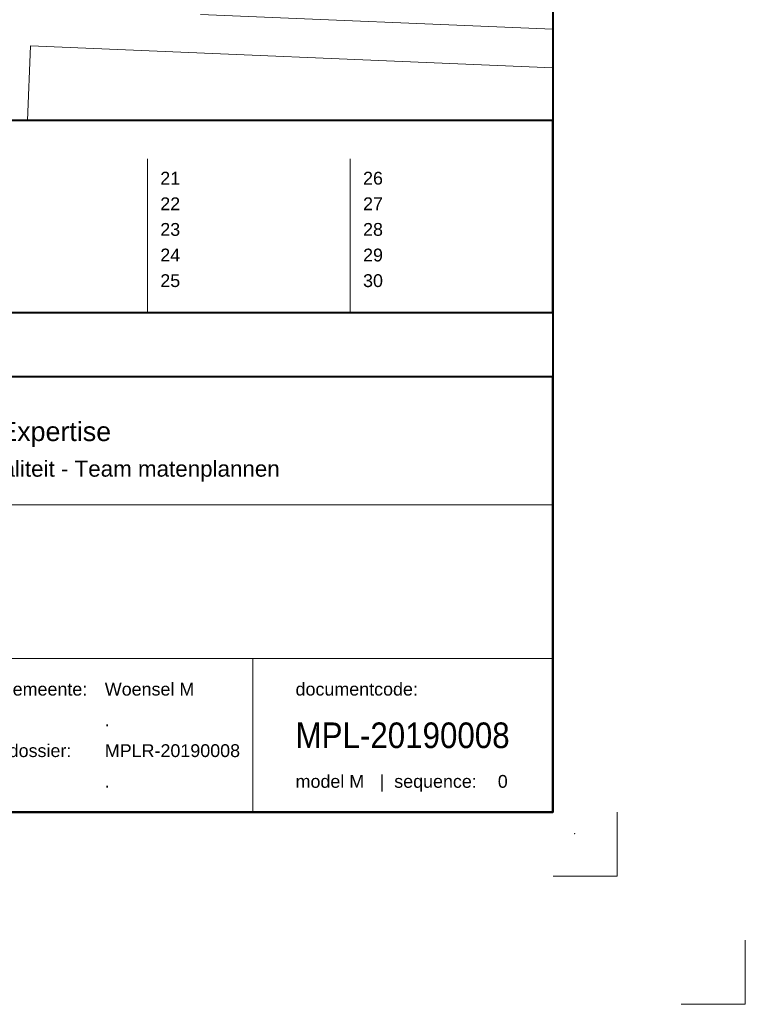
# Model space of a CAD drawing. Header units: metres. Extents: x 161590 to 161951, y 386917 to 387147.
# Tile 11 of 13: x 161894 to 161951, y 386917 to 386993. Entities that reach past the tile are written whole.
import ezdxf
from ezdxf.enums import TextEntityAlignment as Align

# ---------------------------------------------------------------- set-up
doc = ezdxf.new("R2010")
doc.units = ezdxf.units.M
doc.header["$MEASUREMENT"] = 0
doc.linetypes.add('DGN Style 2', pattern=[1, 0.6, -0.4])
doc.layers.add('Beeldmerk Eindhoven', color=7, linetype='Continuous', lineweight=0, true_color=0xe11e1c)
for name, color, linetype, lineweight in [('GB_Kadastrale Grens', 6, 'DGN Style 2', 13), ('GB_Kader', 7, 'Continuous', 40), ('GB_Snijlijn', 7, 'Continuous', 0), ('GB_Stempel MPL', 7, 'Continuous', 0), ('GB_Stempel TEK', 7, 'Continuous', 0), ('GB_Wijzigingsbalk', 7, 'Continuous', 0), ('IMGEO_Voetpad_open', 7, 'Continuous', 0)]:
    doc.layers.add(name, color=color, linetype=linetype, lineweight=lineweight)
doc.styles.add('GB-Tekst_Bouwplan', font='arial.shx', dxfattribs={"oblique": 15, "height": 1.1})
doc.styles.add('GB-Tekst_Leeg', font='arial.shx', dxfattribs={"height": 1.1})
doc.styles.add('Style-Arial', font='arial.ttf')

# ---------------------------------------------------------------- blocks, each defined once
blk = doc.blocks.new('SNYHKK')
at = {"layer": 'GB_Snijlijn', "color": 7, "linetype": 'Continuous', "lineweight": 0, "flags": 128}
for points in [[(0.01790049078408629, -5.005418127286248), (5.017900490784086, -5.005418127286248), (5.017900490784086, -0.005418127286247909)], [(10.01790049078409, -15.00541812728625), (15.01790049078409, -15.00541812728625), (15.01790049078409, -10.00541812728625)]]:
    blk.add_lwpolyline(points, dxfattribs=at)
at = {"layer": 'GB_Snijlijn', "color": 7, "linetype": 'Continuous', "lineweight": 13}
blk.add_point((1.68440049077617, -1.671918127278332), dxfattribs=at)
blk = doc.blocks.new('MPLHFD')
at = {"layer": 'Beeldmerk Eindhoven', "true_color": 0xee2d24}
for points in [[(-88.55796660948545, 30.29070880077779), (-88.55796660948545, 31.55067835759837), (-88.55796660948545, 31.55071641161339), (-87.46231443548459, 32.39072148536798), (-86.91445029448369, 31.55071641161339), (-85.81879812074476, 32.39072148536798), (-85.27101008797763, 31.55071641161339), (-84.17535791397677, 32.39072148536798), (-84.17535791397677, 31.1307519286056), (-85.27101008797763, 30.29093712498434), (-85.81879812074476, 31.1307519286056), (-86.91445029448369, 30.29093712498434), (-87.46231443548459, 31.1307519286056)], [(-88.55796660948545, 27.77073163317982), (-88.55796660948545, 29.03066313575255), (-88.55796660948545, 29.0307011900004), (-87.46231443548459, 29.87074431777), (-86.91445029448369, 29.0307011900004), (-85.81879812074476, 29.87074431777), (-85.27101008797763, 29.0307011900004), (-84.17535791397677, 29.87074431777), (-84.17535791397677, 28.61073670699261), (-85.27101008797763, 27.77095995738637), (-85.81879812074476, 28.61073670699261), (-86.91445029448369, 27.77095995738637), (-87.46231443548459, 28.61073670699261)], [(-81.84173142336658, 27.42482032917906), (-81.84173142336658, 27.56014052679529), (-81.97705162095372, 27.56014052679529), (-81.97705162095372, 29.63770132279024), (-81.84173142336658, 29.63770132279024), (-81.84173142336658, 29.77305957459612), (-80.46120664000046, 29.77305957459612), (-80.46120664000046, 29.39407930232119), (-81.57101492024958, 29.39407930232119), (-81.57101492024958, 28.85945797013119), (-80.68793266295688, 28.85945797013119), (-80.68793266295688, 28.48721326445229), (-81.57101492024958, 28.48721326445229), (-81.57101492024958, 27.80376254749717), (-80.46120664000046, 27.80376254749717), (-80.46120664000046, 27.42482032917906)], [(-79.02230694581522, 27.42482032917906), (-79.02230694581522, 29.77305957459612), (-78.61961900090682, 29.77305957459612), (-77.66880053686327, 28.32822344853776), (-77.66880053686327, 29.77305957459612), (-77.28312275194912, 29.77305957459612), (-77.28312275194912, 27.42482032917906), (-77.66880053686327, 27.42482032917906), (-77.66880053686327, 27.65147024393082), (-78.63651499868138, 29.11662723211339), (-78.63651499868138, 27.42482032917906)], [(-74.63657781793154, 27.42482032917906), (-74.63657781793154, 29.77305957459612), (-74.23054111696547, 29.77305957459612), (-74.23054111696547, 28.85607115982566), (-73.3034683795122, 28.85607115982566), (-73.3034683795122, 29.77305957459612), (-72.89743167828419, 29.77305957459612), (-72.89743167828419, 27.42482032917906), (-73.3034683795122, 27.42482032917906), (-73.3034683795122, 28.47709088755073), (-74.23054111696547, 28.47709088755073), (-74.23054111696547, 27.42482032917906)], [(-69.68825763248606, 27.40107460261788), (-70.4833589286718, 29.77305957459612), (-70.05700136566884, 29.77305957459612), (-69.4716539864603, 27.91876188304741), (-68.88295785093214, 29.77305957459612), (-68.47007142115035, 29.77305957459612), (-69.26524882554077, 27.40107460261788), (-69.4750027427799, 27.46538594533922)], [(-68.02286023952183, 27.42482032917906), (-68.02286023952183, 27.56014052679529), (-68.15818043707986, 27.56014052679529), (-68.15818043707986, 29.63770132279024), (-68.02286023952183, 29.63770132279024), (-68.02286023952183, 29.77305957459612), (-66.64233545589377, 29.77305957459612), (-66.64233545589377, 29.39407930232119), (-67.7521437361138, 29.39407930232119), (-67.7521437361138, 28.85945797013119), (-66.86898537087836, 28.85945797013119), (-66.86898537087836, 28.48721326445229), (-67.7521437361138, 28.48721326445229), (-67.7521437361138, 27.80376254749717), (-66.64233545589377, 27.80376254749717), (-66.64233545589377, 27.42482032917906)], [(-66.20638827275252, 27.42482032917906), (-66.20638827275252, 29.77305957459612), (-65.80370032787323, 29.77305957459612), (-64.85288186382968, 28.32822344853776), (-64.85288186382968, 29.77305957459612), (-64.46724213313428, 29.77305957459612), (-64.46724213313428, 27.42482032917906), (-64.85288186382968, 27.42482032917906), (-64.85288186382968, 27.65147024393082), (-65.82059632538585, 29.11662723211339), (-65.82059632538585, 27.42482032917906)], [(-88.55796660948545, 25.25071641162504), (-88.55796660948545, 26.51068596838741), (-88.55796660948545, 26.51076207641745), (-87.46231443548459, 27.35069104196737), (-86.91445029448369, 26.51076207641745), (-85.81879812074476, 27.35069104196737), (-85.27101008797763, 26.51076207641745), (-84.17535791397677, 27.35069104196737), (-84.17535791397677, 26.09072148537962), (-85.27101008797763, 25.25086862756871), (-85.81879812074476, 26.09072148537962), (-86.91445029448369, 25.25086862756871), (-87.46231443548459, 26.09072148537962)]]:
    blk.add_hatch(color=20, dxfattribs=at).paths.add_polyline_path(points)
h = blk.add_hatch(color=20, dxfattribs=at)
edge = h.paths.add_edge_path()
edge.add_arc((-76.18340428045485, 28.64573242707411), 1.199164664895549, 357.763699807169, 415.813866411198)
edge.add_line((-75.5096138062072, 29.63770132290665), (-75.64493400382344, 29.63770132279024))
edge.add_line((-75.64493400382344, 29.63770132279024), (-75.64493400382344, 29.77305957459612))
edge.add_line((-75.64493400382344, 29.77305957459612), (-76.63974294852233, 29.77305957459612))
edge.add_line((-76.63974294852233, 29.77305957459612), (-76.63974294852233, 29.63770132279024))
edge.add_line((-76.63974294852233, 29.63770132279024), (-76.77506314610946, 29.63770132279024))
edge.add_line((-76.77506314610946, 29.63770132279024), (-76.77506314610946, 27.56014052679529))
edge.add_line((-76.77506314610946, 27.56014052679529), (-76.63974294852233, 27.56014052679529))
edge.add_line((-76.63974294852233, 27.56014052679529), (-76.63974294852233, 27.42482032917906))
edge.add_line((-76.63974294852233, 27.42482032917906), (-76.36902644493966, 27.42482032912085))
edge.add_line((-76.36902644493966, 27.42482032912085), (-76.36902644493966, 27.80376254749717))
edge.add_line((-76.36902644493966, 27.80376254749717), (-76.36902644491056, 29.39407930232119))
edge.add_line((-76.36902644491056, 29.39407930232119), (-75.79722630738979, 29.39407930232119))
edge.add_spline(control_points=[(-75.79722630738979, 29.39407930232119), (-75.56372666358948, 29.20795694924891), (-75.39796322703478, 28.98465579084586), (-75.39796322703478, 28.59893995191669)], knot_values=[0, 0, 0, 0, 1, 1, 1, 1], degree=3, periodic=0)
edge.add_spline(control_points=[(-75.39796322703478, 28.59893995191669), (-75.39796322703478, 28.20979924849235), (-75.56372666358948, 27.98649809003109), (-75.79722630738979, 27.80376254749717)], knot_values=[0, 0, 0, 0, 1, 1, 1, 1], degree=3, periodic=0)
edge.add_line((-75.79722630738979, 27.80376254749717), (-76.36902644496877, 27.80376254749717))
edge.add_line((-76.36902644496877, 27.80376254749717), (-76.36902644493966, 27.42482032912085))
edge.add_line((-76.36902644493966, 27.42482032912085), (-75.64493400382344, 27.42482032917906))
edge.add_line((-75.64493400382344, 27.42482032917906), (-75.64493400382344, 27.56014052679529))
edge.add_line((-75.64493400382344, 27.56014052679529), (-75.5096138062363, 27.56014052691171))
edge.add_arc((-76.18342983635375, 28.55212404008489), 1.199191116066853, 304.1867512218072, 362.2373714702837)
h = blk.add_hatch(color=20, dxfattribs=at)
edge = h.paths.add_edge_path(flags=16)
edge.add_line((-72.01252282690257, 27.46826755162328), (-72.01252282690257, 27.87819626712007))
edge.add_line((-72.01252282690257, 27.87819626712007), (-72.01252282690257, 29.31625877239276))
edge.add_spline(control_points=[(-72.01252282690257, 29.31625877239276), (-71.88740111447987, 29.38391887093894), (-71.73510881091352, 29.42790935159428), (-71.56934537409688, 29.42790935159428), (-71.40350582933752, 29.42790935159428), (-71.25463839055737, 29.38391887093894), (-71.12601570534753, 29.31625877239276)], knot_values=[0, 0, 0, 0, 0.5000000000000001, 0.5000000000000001, 0.5000000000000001, 1, 1, 1, 1], degree=3, periodic=0)
edge.add_line((-71.12601570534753, 29.31625877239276), (-71.12601570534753, 27.87819626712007))
edge.add_arc((-71.56926926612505, 28.73111095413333), 0.9612165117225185, 242.5394282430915, 297.46057175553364, ccw=False)
edge.add_line((-72.01252282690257, 27.87819626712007), (-72.01252282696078, 27.46826755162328))
edge.add_line((-72.01252282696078, 27.46826755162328), (-72.01252282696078, 27.46826755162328))
edge.add_arc((-71.57190303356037, 28.56844112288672), 1.185127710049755, 248.1738858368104, 307.2000339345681)
edge.add_line((-70.85537530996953, 27.62445186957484), (-70.85537530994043, 27.75977206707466))
edge.add_line((-70.85537530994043, 27.75977206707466), (-70.71997900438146, 27.75977206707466))
edge.add_line((-70.71997900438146, 27.75977206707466), (-70.71997900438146, 29.4380697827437))
edge.add_line((-70.71997900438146, 29.4380697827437), (-70.85537530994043, 29.4380697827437))
edge.add_line((-70.85537530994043, 29.4380697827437), (-70.85537530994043, 29.57342803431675))
edge.add_spline(control_points=[(-70.85537530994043, 29.57342803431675), (-71.01778999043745, 29.70197461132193), (-71.26141201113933, 29.81366324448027), (-71.56934537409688, 29.81366324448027), (-71.8772026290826, 29.81366324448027), (-72.12082464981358, 29.70197461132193), (-72.2832393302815, 29.57342803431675)], knot_values=[0, 0, 0, 0, 0.5, 0.5, 0.5, 1, 1, 1, 1], degree=3, periodic=0)
edge.add_line((-72.2832393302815, 29.57342803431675), (-72.2832393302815, 29.4380697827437))
edge.add_line((-72.2832393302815, 29.4380697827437), (-72.41855952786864, 29.4380697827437))
edge.add_line((-72.41855952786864, 29.4380697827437), (-72.41855952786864, 27.75977206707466))
edge.add_line((-72.41855952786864, 27.75977206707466), (-72.2832393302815, 27.75977206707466))
edge.add_line((-72.2832393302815, 27.75977206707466), (-72.2832393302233, 27.62445186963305))
edge.add_arc((-71.60194701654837, 28.49263499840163), 1.103585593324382, 231.8775379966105, 248.1586370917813)
at = {"layer": 'Beeldmerk Eindhoven', "color": 20, "true_color": 0xee2d24, "extrusion": (0, 0, -1)}
blk.add_solid([(79.9788715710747, 29.77305957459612), (79.9788715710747, 27.42482032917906), (79.57283487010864, 29.77305957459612), (79.57283487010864, 27.42482032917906)], dxfattribs=at)
at = {"layer": 'GB_Stempel MPL', "linetype": 'Continuous', "lineweight": 0}
for p, q in [((-59.29880578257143, 24.00333659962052), (-59.29880578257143, 34.00208273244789)), ((-94.99915700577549, 24.00333659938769), (0.0008430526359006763, 24.00333659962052))]:
    blk.add_line(p, q, dxfattribs=at)
at = {"layer": 'GB_Stempel MPL', "color": 7, "linetype": 'Continuous', "lineweight": 0}
for p, q in [((-95.00012973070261, 11.9989729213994), (-0.0001297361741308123, 11.99999999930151)), ((-23.43812973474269, 11.99974660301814), (-23.43799972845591, -0.02525339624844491))]:
    blk.add_line(p, q, dxfattribs=at)
at = {"layer": 'GB_Stempel MPL', "color": 7, "linetype": 'Continuous', "lineweight": 40, "flags": 128}
blk.add_lwpolyline([(-0.0003675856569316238, 33.99999999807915), (-95.00036758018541, 33.99897291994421), (-94.99999999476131, -0.001027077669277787), (0, 0), (-0.0003675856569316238, 33.99999999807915)], close=True, dxfattribs=at)
at = {"layer": 'GB_Stempel MPL', "color": 7, "linetype": 'Continuous', "lineweight": 0, "flags": 128}
blk.add_lwpolyline([(-59.30012973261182, 11.99935888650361), (-47.50012973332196, 11.9994864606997), (-47.49999999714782, -0.0005135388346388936), (-59.29999999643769, -0.0006411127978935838), (-59.30012973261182, 11.99935888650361)], close=True, dxfattribs=at)
at = {"layer": 'GB_Stempel MPL', "color": 7, "linetype": 'Continuous', "lineweight": 0}
blk.add_point((-53.39998302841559, 5.99927815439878), dxfattribs=at)
at = {"layer": 'GB_Stempel MPL', "linetype": 'Continuous', "lineweight": 0}
for s, height, style, p in [('sector:', 1, 'Style-Arial', (-55.96022998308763, 31.44763925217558)), ('Ruimtelijke Expertise', 1.5, 'GB-Tekst_Bouwplan', (-54.06794209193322, 28.97254330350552)), ('Omgevingskwaliteit - Team matenplannen', 1.250000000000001, 'GB-Tekst_Bouwplan', (-53.94951690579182, 26.19083400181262))]:
    blk.add_text(s, height=height, dxfattribs=dict(at, style=style)).set_placement(p)
at = {"layer": 'GB_Stempel MPL', "linetype": 'Continuous', "lineweight": 0, "style": 'Style-Arial'}
blk.add_text('Matenplan', height=1.249997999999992, rotation=359.9979876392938, dxfattribs=at).set_placement((-76.67444328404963, 15.26823776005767))
at = {"layer": 'GB_Stempel MPL', "color": 7, "linetype": 'Continuous', "lineweight": 0}
for s, height, style, p in [('kad. gemeente:', 1.000002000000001, 'Style-Arial', (-45.99910379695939, 9.6005036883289)), ('Woensel M', 1.000002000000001, 'GB-Tekst_Leeg', (-34.99910379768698, 9.600622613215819)), ('.', 1.000002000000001, 'Style-Arial', (-34.99907785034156, 7.200622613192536)), ('rekendossier:', 1.000002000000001, 'Style-Arial', (-45.99905190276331, 4.800503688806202)), ('MPLR-20190008', 0.9999990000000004, 'GB-Tekst_Leeg', (-34.99905190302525, 4.800621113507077)), ('.', 1.000002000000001, 'Style-Arial', (-34.99902595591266, 2.400622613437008))]:
    blk.add_text(s, height=height, rotation=0.000619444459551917, dxfattribs=dict(at, style=style)).set_placement(p, align=Align.MIDDLE_LEFT)
at = {"layer": 'GB_Stempel MPL', "color": 7, "linetype": 'Continuous', "lineweight": 0, "style": 'Style-Arial', "width": 0.8749999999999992}
blk.add_attdef('DOCUMENTCODE', text='', height=1.999999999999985, rotation=0.0006194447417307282, dxfattribs=at).set_placement((-20.10228038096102, 6.000565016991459), align=Align.MIDDLE_LEFT)
at = {"layer": 'GB_Stempel TEK', "linetype": 'Continuous', "lineweight": 0}
for s, height, style, p in [('891-200', 1.000001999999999, 'GB-Tekst_Leeg', (-83.46761398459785, 9.498750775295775)), ('datum:', 0.9999999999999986, 'Style-Arial', (-75.49877466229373, 9.49851136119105)), ('documentcode:', 1.000001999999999, 'Style-Arial', (-20.10228038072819, 9.602092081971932)), ('6628', 1.000001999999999, 'GB-Tekst_Leeg', (-83.46761398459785, 7.198363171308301)), ('formaat:', 1.000001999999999, 'Style-Arial', (-93.49885767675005, 4.798811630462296)), ('get.:', 1.000001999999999, 'Style-Arial', (-75.49885768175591, 4.798384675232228)), ('schaal:', 1.000001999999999, 'Style-Arial', (-93.49844068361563, 2.499438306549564)), ('1 : 500   ', 0.9999989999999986, 'Style-Arial', (-83.46702598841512, 2.499262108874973)), ('gez.:', 1.000001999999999, 'Style-Arial', (-75.4989407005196, 2.498511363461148)), ('model M', 1.000001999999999, 'Style-Arial', (-20.10228038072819, 2.401092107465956)), ('|  sequence:', 1.000001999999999, 'Style-Arial', (-13.53649883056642, 2.401092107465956))]:
    blk.add_text(s, height=height, rotation=359.9986409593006, dxfattribs=dict(at, style=style)).set_placement(p, align=Align.MIDDLE_LEFT)
at = {"layer": 'GB_Stempel TEK', "linetype": 'Continuous', "lineweight": 0, "char_height": 1.000001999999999, "attachment_point": 4, "rotation": 359.9986409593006, "line_spacing_factor": 0.6, "style": 'GB-Tekst_Bouwplan'}
for s, insert in [('\\fArial|b0|i0|c00|p39;project:', (-93.49877861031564, 9.332271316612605)), ('\\fArial|b0|i0|c00|p39; dossier:', (-94.00780390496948, 7.031883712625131))]:
    blk.add_mtext(s, dxfattribs=dict(at, insert=insert))
at = {"layer": 'GB_Stempel TEK', "linetype": 'Continuous', "lineweight": 0}
for tag, style, p in [('MPLHFD_5846', 'GB-Tekst_Leeg', (-69.49877466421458, 9.49836754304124)), ('MPLHFD_5845', 'Style-Arial', (-83.46761982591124, 4.798635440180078)), ('MPLHFD_5847', 'GB-Tekst_Leeg', (-69.4988576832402, 4.798240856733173))]:
    blk.add_attdef(tag, text='', height=0.9999989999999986, rotation=359.9986409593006, dxfattribs=dict(at, style=style)).set_placement(p, align=Align.MIDDLE_LEFT)
at = {"layer": 'GB_Stempel TEK', "linetype": 'Continuous', "lineweight": 0, "style": 'Style-Arial'}
blk.add_attdef('SEQUENCE', text='', height=0.9999990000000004, dxfattribs=at).set_placement((-4.311102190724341, 2.401092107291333), align=Align.MIDDLE_LEFT)
at = {"layer": 'GB_Stempel TEK', "color": 7, "linetype": 'Continuous', "lineweight": 0, "style": 'Style-Arial'}
blk.add_attdef('OMSCHRIJVING', (0, 0), '', height=1.999997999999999, rotation=359.9999999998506, dxfattribs=at)

msp = doc.modelspace()

# ---------------------------------------------------------------- linework, layer by layer
at = {"layer": 'GB_Kadastrale Grens'}
msp.add_point((161935.7449240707, 386931.5938414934), dxfattribs=at)
at = {"layer": 'GB_Kader', "color": 7, "linetype": 'Continuous', "lineweight": 40, "flags": 128}
msp.add_lwpolyline([(161935.7449240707, 386931.5938414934), (161648.7449240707, 386931.5938414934), (161648.7449240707, 387131.5938414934), (161935.7449240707, 387131.5938414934), (161935.7449240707, 386931.5938414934)], dxfattribs=at)
at = {"layer": 'GB_Kader', "color": 7, "linetype": 'Continuous', "lineweight": 13, "flags": 128}
msp.add_lwpolyline([(161935.7449240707, 386985.5938414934), (161840.7449240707, 386985.5938414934), (161840.7449240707, 386931.5938414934)], dxfattribs=at)
at = {"layer": 'GB_Wijzigingsbalk', "color": 7, "linetype": 'Continuous', "lineweight": 0}
for p, q in [((161904.0775024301, 386970.5934991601), (161904.0773726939, 386982.5934991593)), ((161919.9115024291, 386970.593670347), (161919.9113726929, 386982.5936703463))]:
    msp.add_line(p, q, dxfattribs=at)
at = {"layer": 'GB_Wijzigingsbalk', "color": 7, "linetype": 'Continuous', "lineweight": 40, "flags": 128}
msp.add_lwpolyline([(161935.744340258, 386985.5938415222), (161840.7443402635, 386985.5928144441), (161840.7445024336, 386970.5928144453), (161935.7445024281, 386970.5938415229), (161935.744340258, 386985.5938415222)], close=True, dxfattribs=at)
at = {"layer": 'IMGEO_Voetpad_open', "color": 7, "linetype": 'Continuous', "lineweight": 0, "flags": 128}
for points in [[(161908.216, 386993.871), (161935.7449240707, 386992.7386468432)], [(161894.6972985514, 386985.5938414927), (161894.944, 386991.428), (161935.7449240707, 386989.7127246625)]]:
    msp.add_lwpolyline(points, dxfattribs=at)

# ---------------------------------------------------------------- block references
at = {"layer": 'GB_Snijlijn', "color": 7, "linetype": 'Continuous', "lineweight": 13}
msp.add_blockref('SNYHKK', (161935.7449240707, 386931.5938414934), dxfattribs=at)
at = {"layer": 'GB_Stempel MPL', "color": 7, "linetype": 'Continuous', "lineweight": 0}
ref = msp.add_blockref('MPLHFD', (161935.7449240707, 386931.5938414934), dxfattribs=at)
ref.add_attrib('MPLHFD_5845', 'A2              ', dxfattribs={"layer": 'GB_Stempel TEK', "linetype": 'Continuous', "lineweight": 0, "height": 0.9999989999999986, "rotation": 359.9986409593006, "style": 'Style-Arial'}).set_placement((161852.2773042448, 386936.3924769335), align=Align.MIDDLE_LEFT)
ref.add_attrib('MPLHFD_5846', '11-07-2019', dxfattribs={"layer": 'GB_Stempel TEK', "linetype": 'Continuous', "lineweight": 0, "height": 0.9999989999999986, "rotation": 359.9986409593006, "style": 'GB-Tekst_Leeg'}).set_placement((161866.2461494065, 386941.0922090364), align=Align.MIDDLE_LEFT)
ref.add_attrib('MPLHFD_5847', 'riddej', dxfattribs={"layer": 'GB_Stempel TEK', "linetype": 'Continuous', "lineweight": 0, "height": 0.9999989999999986, "rotation": 359.9986409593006, "style": 'GB-Tekst_Leeg'}).set_placement((161866.2460663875, 386936.3920823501), align=Align.MIDDLE_LEFT)
ref.add_attrib('DOCUMENTCODE', 'MPL-20190008', dxfattribs={"color": 7, "linetype": 'Continuous', "lineweight": 0, "height": 1.999999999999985, "rotation": 0.0006194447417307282, "style": 'Style-Arial', "width": 0.8749999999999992}).set_placement((161915.6426436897, 386937.5944065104), align=Align.MIDDLE_LEFT)
ref.add_attrib('OMSCHRIJVING', 'Vlokhovenseweg', (161859.0697307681, 386949.4730125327), dxfattribs={"layer": 'GB_Stempel TEK', "color": 7, "linetype": 'Continuous', "lineweight": 0, "height": 1.999997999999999, "rotation": 359.9999999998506, "style": 'Style-Arial'})
ref.add_attrib('SEQUENCE', '0', dxfattribs={"layer": 'GB_Stempel TEK', "linetype": 'Continuous', "lineweight": 0, "height": 0.9999990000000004, "style": 'Style-Arial'}).set_placement((161931.43382188, 386933.9949336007), align=Align.MIDDLE_LEFT)

# ---------------------------------------------------------------- texts
at = {"layer": 'GB_Wijzigingsbalk', "color": 7, "linetype": 'Continuous', "lineweight": 0, "style": 'Style-Arial'}
for s, p in [('21                      ', (161905.0783889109, 386981.0935094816)), ('26                      ', (161920.9123889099, 386981.0936806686)), ('22                      ', (161905.0784105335, 386979.0935094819)), ('27                      ', (161920.9124105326, 386979.0936806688)), ('23                      ', (161905.0784321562, 386977.0935094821)), ('28                      ', (161920.9124321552, 386977.0936806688)), ('24                      ', (161905.0784537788, 386975.0935094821)), ('29                      ', (161920.9124537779, 386975.0936806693)), ('25                      ', (161905.0784754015, 386973.0935094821)), ('30                      ', (161920.9124754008, 386973.093680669))]:
    msp.add_text(s, height=0.9999990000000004, rotation=0.000619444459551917, dxfattribs=at).set_placement(p, align=Align.MIDDLE_LEFT)

doc.saveas('drawing.dxf')
